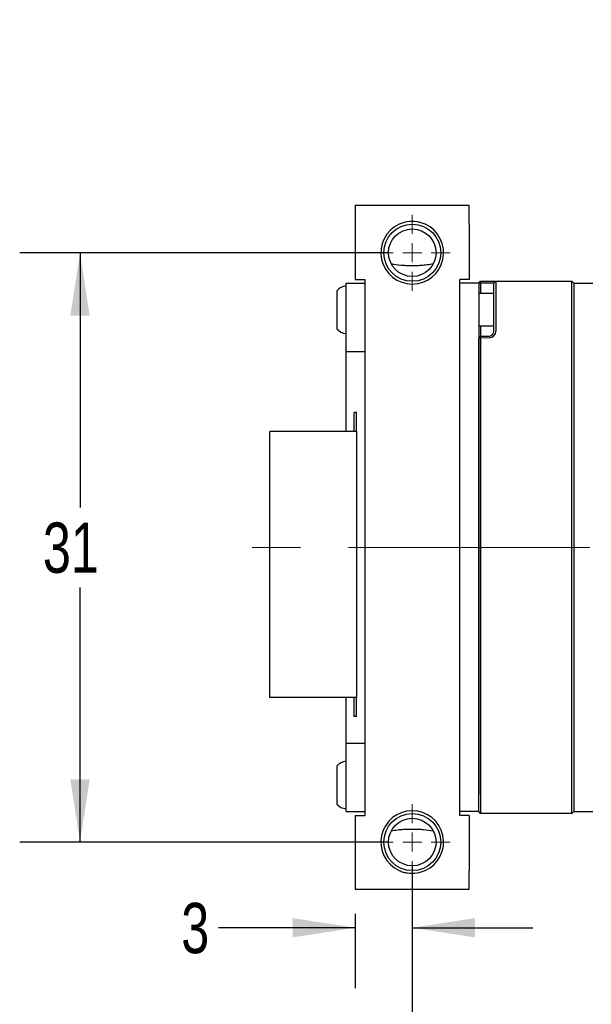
# Paper-space layout 'RJ45 body' of a CAD drawing. Header units: millimetres. Extents: x 5 to 274, y 4 to 211.
# Tile 3 of 21: x 97 to 127, y 37 to 89. Entities that reach past the tile are written whole.
import ezdxf

# ---------------------------------------------------------------- set-up
doc = ezdxf.new("R2010")
doc.units = ezdxf.units.MM
doc.linetypes.add('CENTERX2', pattern=[20.32, 12.7, -2.54, 2.54, -2.54])
doc.layers.add('DIMENSIONS', color=8, linetype='Continuous')
doc.styles.add('SLDTEXTSTYLE0', font='TXT', dxfattribs={"width": 0.75})
doc.styles.add('SLDTEXTSTYLE5', font='TXT', dxfattribs={"width": 0.675})
doc.dimstyles.new('SLDDIMSTYLE11', dxfattribs={"dimtxt": 2.645833, "dimasz": 3.302, "dimexe": 0, "dimexo": 0.0625, "dimgap": 0.661458, "dimtad": 0, "dimtih": 1, "dimtoh": 1, "dimdec": 0, "dimrnd": 1e-09, "dimzin": 12, "dimdsep": 46, "dimtxsty": 'SLDTEXTSTYLE0', "dimsah": 1, "dimcen": 0.09, "dimadec": 0, "dimazin": 3, "dimtol": 1, "dimtp": 0.5, "dimtm": 0.5, "dimtfac": 1, "dimtdec": 1, "dimtmove": 0, "dimatfit": 0, "dimfxl": 1, "dimfrac": 2, "dimtolj": 1, "dimarcsym": 0})
doc.dimstyles.new('SLDDIMSTYLE2', dxfattribs={"dimtxt": 2.645833, "dimasz": 3.302, "dimexe": 0, "dimexo": 0.0625, "dimgap": 0.661458, "dimtad": 0, "dimtih": 1, "dimtoh": 1, "dimdec": 0, "dimrnd": 1e-09, "dimzin": 12, "dimdsep": 46, "dimtxsty": 'SLDTEXTSTYLE0', "dimsah": 1, "dimcen": 0.09, "dimadec": 0, "dimazin": 3, "dimtfac": 1, "dimtdec": 0, "dimtofl": 0, "dimtmove": 0, "dimatfit": 3, "dimfxl": 1, "dimfrac": 2, "dimtolj": 1, "dimtzin": 12, "dimarcsym": 0})
doc.dimstyles.new('SLDDIMSTYLE8', dxfattribs={"dimtxt": 2.645833, "dimasz": 3.302, "dimexe": 0, "dimexo": 0.0625, "dimgap": 0.661458, "dimtad": 0, "dimtih": 1, "dimtoh": 1, "dimdec": 0, "dimrnd": 1e-09, "dimzin": 12, "dimdsep": 46, "dimtxsty": 'SLDTEXTSTYLE0', "dimsah": 1, "dimcen": 0.09, "dimadec": 0, "dimazin": 3, "dimtfac": 1, "dimtdec": 0, "dimtmove": 0, "dimatfit": 0, "dimfxl": 1, "dimfrac": 2, "dimtolj": 1, "dimtzin": 12, "dimarcsym": 0})
doc.dimstyles.new('SLDDIMSTYLE9', dxfattribs={"dimtxt": 2.645833, "dimasz": 3.302, "dimexe": 0, "dimexo": 0.0625, "dimgap": 0.661458, "dimtad": 0, "dimtih": 1, "dimtoh": 1, "dimdec": 6, "dimrnd": 1e-09, "dimzin": 12, "dimdsep": 46, "dimtxsty": 'SLDTEXTSTYLE0', "dimsah": 1, "dimcen": 0, "dimadec": 0, "dimazin": 3, "dimtfac": 1, "dimtofl": 0, "dimtmove": 0, "dimatfit": 3, "dimfxl": 1, "dimfrac": 2, "dimtolj": 1, "dimtzin": 12, "dimarcsym": 0})

# ---------------------------------------------------------------- blocks, each defined once
blk = doc.blocks.new('SW_SYMBOL_HOLE_DEPTH')
at = {"layer": 'DIMENSIONS', "color": 0}
for p, q in [((0, 875), (800, 875)), ((400, 875), (400, 75)), ((100, 555), (400, 75)), ((700, 555), (400, 75))]:
    blk.add_line(p, q, dxfattribs=at)
blk = doc.blocks.new('_D_18')
at = {"layer": 'DIMENSIONS'}
for p, q in [((117.593, 105.582), (111.714, 94.125)), ((111.714, 94.125), (118.064, 94.125))]:
    blk.add_line(p, q, dxfattribs=at)
blk.add_solid([(117.593, 105.582), (115.633, 102.876), (116.537, 102.412)], dxfattribs=at)
at = {"layer": 'DIMENSIONS', "xscale": 0.0033796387, "yscale": 0.0033796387, "zscale": 0.0033796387}
blk.add_blockref('SW_SYMBOL_HOLE_DEPTH', (136.801, 92.39), dxfattribs=at)
at = {"layer": 'DIMENSIONS', "attachment_point": 1}
for s, insert, char_height, style in [('4X M2 - 6H', (118.064, 95.434), 2.6458, 'SLDTEXTSTYLE5'), ('3', (141.577, 95.434), 2.646, 'SLDTEXTSTYLE0'), ('MIN', (144.507, 95.434), 2.6458, 'SLDTEXTSTYLE0')]:
    blk.add_mtext(s, dxfattribs=dict(at, insert=insert, char_height=char_height, style=style))
blk = doc.blocks.new('_D_25')
at = {"layer": 'DIMENSIONS'}
for p, q in [((116.779, 76.865), (97.385, 76.865)), ((100.56, 76.865), (100.56, 63.467)), ((100.56, 45.865), (100.56, 59.263)), ((116.779, 45.865), (97.385, 45.865))]:
    blk.add_line(p, q, dxfattribs=at)
for points in [[(100.56, 76.865), (100.052, 73.563), (101.068, 73.563)], [(100.56, 45.865), (101.068, 49.167), (100.052, 49.167)]]:
    blk.add_solid(points, dxfattribs=at)
at = {"layer": 'DIMENSIONS', "insert": (98.605, 62.674), "char_height": 2.6458, "attachment_point": 1, "style": 'SLDTEXTSTYLE0'}
blk.add_mtext('31', dxfattribs=at)
blk = doc.blocks.new('_D_27')
at = {"layer": 'DIMENSIONS'}
for p, q in [((118.049, 44.595), (118.049, 38.183)), ((115.049, 42.095), (115.049, 38.183)), ((115.049, 41.358), (107.843, 41.358)), ((118.049, 41.358), (124.399, 41.358))]:
    blk.add_line(p, q, dxfattribs=at)
for points in [[(115.049, 41.358), (111.747, 41.866), (111.747, 40.85)], [(118.049, 41.358), (121.351, 40.85), (121.351, 41.866)]]:
    blk.add_solid(points, dxfattribs=at)
at = {"layer": 'DIMENSIONS', "insert": (105.888, 42.666), "char_height": 2.646, "attachment_point": 1, "style": 'SLDTEXTSTYLE0'}
blk.add_mtext('3', dxfattribs=at)
blk = doc.blocks.new('_D_28')
at = {"layer": 'DIMENSIONS'}
for p, q in [((130.049, 60.095), (130.049, 30.19)), ((118.049, 44.595), (118.049, 30.19)), ((118.049, 33.365), (111.699, 33.365)), ((130.049, 33.365), (136.399, 33.365))]:
    blk.add_line(p, q, dxfattribs=at)
for points in [[(118.049, 33.365), (114.747, 33.873), (114.747, 32.857)], [(130.049, 33.365), (133.351, 32.857), (133.351, 33.873)]]:
    blk.add_solid(points, dxfattribs=at)
at = {"layer": 'DIMENSIONS', "char_height": 2.6458, "attachment_point": 1, "style": 'SLDTEXTSTYLE0'}
for s, insert in [('12', (118.684, 34.674)), ('±0.5', (122.594, 34.674))]:
    blk.add_mtext(s, dxfattribs=dict(at, insert=insert))
blk = doc.blocks.new('SW_CENTERMARKSYMBOL_14')
at = {"color": 0, "linetype": 'Continuous', "lineweight": 18}
for p, q in [((0, 1), (0, 2)), ((-1, 0), (-2, 0)), ((0, 0), (-0.5, 0)), ((0, 0), (0, 0.5)), ((0, 0), (0, -0.5)), ((0, 0), (0.5, 0)), ((1, 0), (2, 0)), ((0, -1), (0, -2))]:
    blk.add_line(p, q, dxfattribs=at)
blk = doc.blocks.new('SW_CENTERMARKSYMBOL_15')
at = {"color": 0, "linetype": 'Continuous', "lineweight": 18}
for p, q in [((0, 1), (0, 2)), ((-1, 0), (-2, 0)), ((0, 0), (-0.5, 0)), ((0, 0), (0, 0.5)), ((0, 0), (0, -0.5)), ((0, 0), (0.5, 0)), ((1, 0), (2, 0)), ((0, -1), (0, -2))]:
    blk.add_line(p, q, dxfattribs=at)

psp = doc.layouts.new('RJ45 body')

# ---------------------------------------------------------------- linework, layer by layer
at = {"color": 7, "linetype": 'Continuous', "lineweight": 25}
for p, q in [((115.0491738, 79.3654231), (121.0491738, 79.3654231)), ((115.0491738, 79.3654231), (115.0491738, 78.3654231)), ((121.0491738, 78.3654231), (121.0491738, 79.3654231)), ((115.0491738, 78.3654231), (115.0491738, 75.4654231)), ((121.0491738, 78.3654231), (121.0491738, 75.4654231)), ((114.5701738, 75.2654231), (115.5491738, 75.2654231)), ((114.5701738, 74.2654231), (114.5701738, 75.2654231)), ((115.0491738, 75.4654231), (115.5491738, 75.4654231)), ((115.5491738, 75.4654231), (115.5491738, 47.2654231)), ((121.0491738, 75.4654231), (120.5491738, 75.4654231)), ((120.5491738, 47.2654231), (120.5491738, 75.4654231)), ((121.5491738, 75.2654231), (120.5491738, 75.2654231)), ((121.5491738, 75.2654231), (121.6491738, 75.3654231)), ((121.6491129, 75.2654231), (121.5491738, 75.2654231)), ((121.5491738, 75.2654231), (121.5491738, 74.3654231)), ((121.6491129, 75.2654231), (121.6491738, 75.3654231)), ((121.6491129, 75.2654231), (121.6491129, 74.7154231)), ((122.1078987, 75.2654231), (121.6491129, 75.2654231)), ((121.6491738, 75.3654231), (122.1113886, 75.3654231)), ((122.3491738, 75.2654231), (122.1078987, 75.2654231)), ((122.1113886, 75.3654231), (122.4491738, 75.3654231)), ((122.4491738, 75.3654231), (122.3491738, 75.2654231)), ((122.3491738, 74.3654231), (122.3491738, 75.2654231)), ((122.4491738, 75.3654231), (122.4491738, 74.3654231)), ((122.4491738, 75.3654231), (126.4491738, 75.3654231)), ((126.4491738, 74.3654231), (126.4491738, 75.3654231)), ((126.4491738, 75.3654231), (126.5491738, 75.2654231)), ((126.5491738, 75.2654231), (126.5491738, 74.3654231)), ((126.5491738, 75.2654231), (127.5491738, 75.2654231)), ((114.0701738, 74.8654231), (114.0701738, 72.8654231)), ((122.3491738, 74.7154231), (121.5491738, 74.7154231)), ((114.5701738, 72.6654231), (114.5701738, 74.2654231)), ((121.5491738, 74.3654231), (121.5491738, 48.3654231)), ((122.3491738, 72.7347819), (122.3491738, 74.3654231)), ((122.4491738, 74.3654231), (122.4491738, 72.7347819)), ((126.4491738, 48.3654231), (126.4491738, 74.3654231)), ((126.5491738, 74.3654231), (126.5491738, 48.3654231)), ((114.5701738, 71.6654231), (114.5701738, 72.6654231)), ((121.5491738, 73.0154231), (122.3491738, 73.0154231)), ((121.6491129, 73.0154231), (121.6491129, 72.468913)), ((121.6491129, 72.468913), (121.5491738, 72.3617415)), ((121.6491738, 72.3688542), (121.5491738, 72.3617415)), ((121.5491738, 48.3654231), (121.5491738, 72.3617415)), ((121.6491129, 72.468913), (122.1078987, 72.4849342)), ((121.6491738, 72.3688542), (121.6491129, 72.468913)), ((122.1113886, 72.3849951), (121.6491738, 72.3688542)), ((121.6491738, 72.3688542), (121.6491738, 48.3654231)), ((114.5701738, 71.6654231), (115.5491738, 71.6654231)), ((114.5701738, 70.6654231), (114.5701738, 71.6654231)), ((114.5701738, 67.4654231), (114.5701738, 70.6654231)), ((115.1211738, 68.4654231), (114.9981738, 68.4654231)), ((114.9981738, 67.4654231), (114.9981738, 68.4654231)), ((115.1211738, 67.4654231), (115.1211738, 68.4654231)), ((111.5596738, 67.4654231), (110.5596738, 67.4654231)), ((110.5596738, 53.4654231), (110.5596738, 67.4654231)), ((115.1211738, 67.4654231), (111.5596738, 67.4654231)), ((115.1211738, 67.4654231), (115.1211738, 53.4654231)), ((111.5596738, 53.4654231), (110.5596738, 53.4654231)), ((115.1211738, 53.4654231), (111.5596738, 53.4654231)), ((114.5701738, 52.0654231), (114.5701738, 53.4654231)), ((114.9981738, 52.4654231), (114.9981738, 53.4654231)), ((115.1211738, 52.4654231), (115.1211738, 53.4654231)), ((115.1211738, 52.4654231), (114.9981738, 52.4654231)), ((114.5701738, 51.0654231), (114.5701738, 52.0654231)), ((114.5701738, 51.0654231), (115.5491738, 51.0654231)), ((114.5701738, 50.0654231), (114.5701738, 51.0654231)), ((114.0701738, 49.8654231), (114.0701738, 47.8654231)), ((114.5701738, 48.4654231), (114.5701738, 50.0654231)), ((114.5701738, 47.4654231), (114.5701738, 48.4654231)), ((121.5491738, 47.4654231), (121.5491738, 48.3654231)), ((121.6491738, 48.3654231), (121.6491738, 47.3654231)), ((126.4491738, 47.3654231), (126.4491738, 48.3654231)), ((126.5491738, 48.3654231), (126.5491738, 47.4654231)), ((114.5701738, 47.4654231), (115.5491738, 47.4654231)), ((115.0491738, 47.2654231), (115.5491738, 47.2654231)), ((115.0491738, 47.2654231), (115.0491738, 44.3654231)), ((121.5491738, 47.4654231), (120.5491738, 47.4654231)), ((121.0491738, 47.2654231), (120.5491738, 47.2654231)), ((121.0491738, 47.2654231), (121.0491738, 44.3654231)), ((121.6491738, 47.3654231), (121.5491738, 47.4654231)), ((126.4491738, 47.3654231), (121.6491738, 47.3654231)), ((126.5491738, 47.4654231), (126.4491738, 47.3654231)), ((126.5491738, 47.4654231), (127.5491738, 47.4654231)), ((115.0491738, 44.3654231), (115.0491738, 43.3654231)), ((121.0491738, 43.3654231), (121.0491738, 44.3654231)), ((121.0491738, 43.3654231), (115.0491738, 43.3654231))]:
    psp.add_line(p, q, dxfattribs=at)
at = {"color": 7, "linetype": 'CENTERX2', "lineweight": 18}
psp.add_line((127.3991738, 61.3654231), (108.6991738, 61.3654231), dxfattribs=at)
at = {"color": 7, "linetype": 'Continuous', "lineweight": 25}
for centre, radius in [((118.0491738, 76.8654231), 1.5), ((118.0491738, 76.8654231), 1.25), ((118.0491738, 45.8654231), 1.5), ((118.0491738, 45.8654231), 1.25)]:
    psp.add_circle(centre, radius, dxfattribs=at)
for centre, radius, start, end in [((118.0491738, 76.8654231), 1.65, 114.61997733, 65.38002267), ((114.6314213, 74.3679281), 0.75, 94.68417983, 138.44592252), ((114.6314213, 73.3629181), 0.75, 221.55407748, 265.31582017), ((122.0991738, 72.7347819), 0.25, 272, 0), ((122.0991738, 72.7347819), 0.35, 272, 0), ((114.6314213, 49.3679281), 0.75, 94.68417983, 138.44592252), ((114.6314213, 48.3629181), 0.75, 221.55407748, 265.31582017), ((118.0491738, 45.8654231), 1.65, 294.61997733, 245.38002267)]:
    psp.add_arc(centre, radius, start, end, dxfattribs=at)
for points, knots in [([(118.7365602, 78.3654231), (118.6664763, 78.3933801), (118.5246862, 78.4499413), (118.2081801, 78.510024), (117.8052552, 78.5185132), (117.5031135, 78.4142104), (117.3617875, 78.3654231)], [0, 0, 0, 0, 0.1601237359, 0.3239543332, 0.6837814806, 1, 1, 1, 1]), ([(119.1507051, 76.2745519), (119.0457601, 76.2554298), (118.8359672, 76.2172034), (118.5339372, 76.1909363), (118.2475497, 76.1790131), (117.9800051, 76.1771513), (117.7159044, 76.1835601), (117.3669598, 76.2035933), (117.117023, 76.2458886), (116.9476425, 76.2745519)], [0, 0, 0, 0, 0.1503029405, 0.3004667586, 0.4151542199, 0.529489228, 0.6439083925, 0.7586792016, 1, 1, 1, 1]), ([(116.9476425, 46.4562943), (117.0525875, 46.4754163), (117.2623804, 46.5136427), (117.5644105, 46.5399098), (117.8507979, 46.551833), (118.1183426, 46.5536948), (118.3824433, 46.5472861), (118.7313878, 46.5272528), (118.9813247, 46.4849575), (119.1507051, 46.4562943)], [0, 0, 0, 0, 0.1503029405, 0.3004667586, 0.4151542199, 0.529489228, 0.6439083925, 0.7586792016, 1, 1, 1, 1]), ([(117.3617875, 44.3654231), (117.4318713, 44.3374661), (117.5736614, 44.2809049), (117.8901675, 44.2208221), (118.2930924, 44.212333), (118.5952342, 44.3166357), (118.7365602, 44.3654231)], [0, 0, 0, 0, 0.1601237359, 0.3239543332, 0.6837814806, 1, 1, 1, 1])]:
    psp.add_open_spline(points, degree=3, knots=knots, dxfattribs=at)

# ---------------------------------------------------------------- block references
at = {"color": 7, "linetype": 'Continuous', "lineweight": 0}
for name, p in [('SW_CENTERMARKSYMBOL_14', (118.0491738, 76.8654231)), ('SW_CENTERMARKSYMBOL_15', (118.0491738, 45.8654231))]:
    psp.add_blockref(name, p, dxfattribs=at)

# ---------------------------------------------------------------- dimensions: what is measured, and where the dimension line sits
at = {"layer": 'DIMENSIONS'}
dim = psp.add_diameter_dim_2p(p1=(118.5056614, 107.3616016), p2=(117.5926863, 105.582142), text='4X M2 - 6H {\\fGDT;x} 3\\P', dimstyle='SLDDIMSTYLE9', override={"dimpost": '<>'}, dxfattribs=at)
dim.commit()
dim.dimension.update_dxf_attribs({"geometry": '_D_18', "text_midpoint": (134.6038083, 94.1249233), "dimtype": 163})
dim = psp.add_linear_dim(base=(100.5596738, 45.8654231), p1=(118.0491738, 76.8654231), p2=(118.0491738, 45.8654231), angle=90, dimstyle='SLDDIMSTYLE2', dxfattribs=at)
dim.commit()
dim.dimension.update_dxf_attribs({"geometry": '_D_25', "text_midpoint": (100.5596738, 61.3654231), "dimtype": 160})
for base, p1, p2, dimstyle, picture, middle in [((130.0491738, 33.3654231), (118.0491738, 45.8654231), (130.0491738, 61.3654231), 'SLDDIMSTYLE11', '_D_28', (124.0491738, 33.3654231)), ((118.0491738, 41.3577137), (115.0491738, 43.3654231), (118.0491738, 45.8654231), 'SLDDIMSTYLE8', '_D_27', (106.8653479, 41.3577137))]:
    dim = psp.add_linear_dim(base=base, p1=p1, p2=p2, dimstyle=dimstyle, dxfattribs=at)
    dim.commit()
    dim.dimension.update_dxf_attribs({"geometry": picture, "text_midpoint": middle, "dimtype": 160})

doc.saveas('drawing.dxf')
